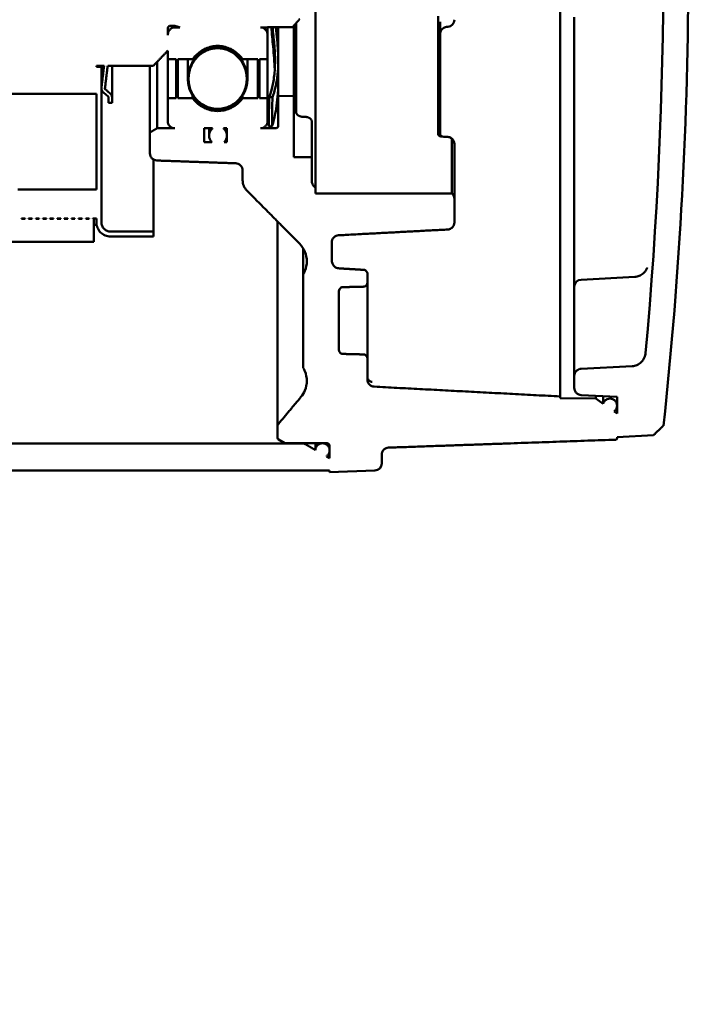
# Model space of a CAD drawing. Header units: inches. Extents: x 0 to 234, y 0 to 165.
# Tile 76 of 85: x 167.43 to 171.12, y 66.74 to 72.18. Entities that reach past the tile are written whole.
import ezdxf

# ---------------------------------------------------------------- set-up
doc = ezdxf.new("R2010")
doc.units = ezdxf.units.IN
doc.header["$LTSCALE"] = 10
doc.header["$MEASUREMENT"] = 0
doc.layers.add('Dimension (ANSI)', color=7, linetype='Continuous', lineweight=25)
doc.layers.add('Visible (ANSI)', color=7, linetype='Continuous', lineweight=50)
doc.styles.add('Note Text (ANSI)', font='arial.ttf')
doc.dimstyles.new('Default (ANSI)', dxfattribs={"dimscale": 10, "dimtxt": 0.12, "dimasz": 0.098425, "dimexe": 0.125, "dimexo": 0.0625, "dimgap": 0.031496, "dimtad": 0, "dimtih": 1, "dimtoh": 1, "dimrnd": 1e-08, "dimzin": 4, "dimdsep": 46, "dimtxsty": 'Note Text (ANSI)', "dimcen": 0.09, "dimdle": 0.393701, "dimclrd": 256, "dimclre": 256, "dimclrt": 256, "dimadec": 0, "dimazin": 1, "dimtfac": 1, "dimtofl": 0, "dimtmove": 0, "dimatfit": 3, "dimfxl": 1, "dimtolj": 1, "dimtzin": 4, "dimlwd": -1, "dimlwe": -1, "dimarcsym": 0})

# ---------------------------------------------------------------- blocks, each defined once
blk = doc.blocks.new('*D15')
at = {"layer": 'Defpoints', "color": 0, "transparency": 16777216}
for p in [(166.7157, 69.6912), (166.926, 69.6912), (161.8831, 57.1203)]:
    blk.add_point(p, dxfattribs=at)
at = {"layer": 'Dimension (ANSI)', "transparency": 16777216}
for p, q in [((166.926, 68.707), (166.926, 64.3334)), ((166.926, 58.1046), (166.926, 62.4781))]:
    blk.add_line(p, q, dxfattribs=at)
for points in [[(166.762, 68.707), (167.0901, 68.707), (166.926, 69.6912)], [(166.762, 58.1046), (167.0901, 58.1046), (166.926, 57.1203)]]:
    blk.add_solid(points, dxfattribs=at)
at = {"layer": 'Dimension (ANSI)', "transparency": 16777216, "insert": (165.1277, 64.0185), "char_height": 1.2, "attachment_point": 1, "style": 'Note Text (ANSI)'}
blk.add_mtext('\\A1;\\fArial|b0|i0;12.6"', dxfattribs=at)

msp = doc.modelspace()

# ---------------------------------------------------------------- linework, layer by layer
at = {"layer": 'Visible (ANSI)'}
for p, q in [((170.4126, 70.0992), (170.4126, 74.8738)), ((169.0622, 71.5521), (169.0622, 72.2332)), ((168.9559, 71.6692), (168.9559, 72.1591)), ((169.7396, 71.5517), (169.7396, 72.1972)), ((169.7512, 72.1661), (169.7512, 71.5489)), ((170.4913, 72.1915), (170.4913, 70.7042)), ((168.2472, 72.0922), (168.2472, 72.1271)), ((168.263, 72.1448), (168.2848, 72.1448)), ((168.3142, 72.1359), (168.2866, 72.1359)), ((168.7591, 72.1359), (168.7984, 72.1359)), ((168.7984, 72.1359), (168.7984, 72.1368)), ((168.7984, 72.1368), (168.9362, 72.1368)), ((168.7984, 72.1359), (168.7984, 72.0922)), ((168.8575, 71.7588), (168.8575, 72.1368)), ((168.9441, 71.7557), (168.9441, 72.1456)), ((169.7937, 72.139), (169.7859, 72.1383)), ((168.7984, 71.96), (168.7984, 72.0922)), ((168.2472, 72.007), (168.2472, 71.96)), ((168.1882, 71.9444), (168.1882, 71.5788)), ((168.2472, 71.96), (168.2933, 71.96)), ((168.2472, 71.745), (168.2472, 71.96)), ((168.2933, 71.96), (168.2933, 71.745)), ((168.3031, 71.745), (168.3031, 71.96)), ((168.3031, 71.96), (168.385, 71.96)), ((168.3585, 71.96), (168.3585, 71.8518)), ((168.6606, 71.96), (168.7441, 71.96)), ((168.6872, 71.8518), (168.6872, 71.96)), ((168.7441, 71.96), (168.7441, 71.745)), ((168.7539, 71.745), (168.7539, 71.96)), ((168.7539, 71.96), (168.7984, 71.96)), ((168.7984, 71.96), (168.7984, 71.745)), ((167.8535, 71.9176), (167.8535, 71.9238)), ((167.8535, 71.9238), (167.8961, 71.9238)), ((167.8811, 71.9176), (167.8535, 71.9176)), ((167.8811, 71.9238), (167.8811, 71.9176)), ((167.8811, 71.7983), (167.8811, 71.9176)), ((167.8838, 71.8996), (167.8873, 71.9238)), ((167.8838, 71.9238), (167.8838, 71.8996)), ((167.9159, 71.9238), (168.1685, 71.9238)), ((167.9402, 71.7501), (167.9402, 71.9238)), ((168.1488, 71.5556), (168.1488, 71.9238)), ((167.8811, 71.0607), (167.8811, 71.7983)), ((165.4913, 71.7684), (167.8535, 71.7684)), ((167.8535, 71.7684), (167.8535, 71.2405)), ((167.9205, 71.7501), (167.9205, 71.7197)), ((167.9402, 71.7197), (167.9402, 71.7501)), ((168.2933, 71.745), (168.2472, 71.745)), ((168.2472, 71.745), (168.2472, 71.619)), ((168.385, 71.745), (168.3031, 71.745)), ((168.385, 71.7592), (168.385, 71.745)), ((168.6606, 71.745), (168.6606, 71.7592)), ((168.7441, 71.745), (168.6606, 71.745)), ((168.7984, 71.745), (168.7539, 71.745)), ((168.7984, 71.619), (168.7984, 71.745)), ((168.8253, 71.7501), (168.8075, 71.7501)), ((168.9441, 71.7557), (168.8575, 71.7588)), ((168.8575, 71.7588), (168.8575, 71.5948)), ((168.9441, 71.4187), (168.9441, 71.7557)), ((167.9205, 71.7197), (167.9402, 71.7197)), ((169.0042, 71.6421), (168.9942, 71.6423)), ((169.0425, 71.4187), (169.0425, 71.6165)), ((168.2866, 71.5788), (168.1882, 71.5788)), ((168.448, 71.5027), (168.448, 71.5788)), ((168.448, 71.5788), (168.4953, 71.5788)), ((168.4756, 71.5788), (168.4756, 71.5387)), ((168.5543, 71.5788), (168.574, 71.5788)), ((168.574, 71.5788), (168.574, 71.5387)), ((168.8417, 71.5788), (168.7591, 71.5788)), ((168.8049, 71.5888), (168.8226, 71.5888)), ((168.1488, 71.5556), (168.1488, 71.4411)), ((168.574, 71.5387), (168.574, 71.5027)), ((169.0622, 71.5198), (169.0622, 71.5521)), ((169.0622, 71.2532), (169.0622, 71.5198)), ((169.8161, 71.2196), (169.8161, 71.5148)), ((168.4906, 71.5027), (168.448, 71.5027)), ((168.574, 71.5027), (168.559, 71.5027)), ((169.8299, 71.4921), (169.8299, 71.1893)), ((168.1685, 71.4065), (168.1685, 71.0091)), ((169.0425, 71.4187), (168.9441, 71.4187)), ((169.0425, 71.2877), (169.0425, 71.4187)), ((168.6606, 71.3459), (168.6606, 71.2923)), ((167.4402, 71.2405), (167.4205, 71.2405)), ((167.4598, 71.2405), (167.4402, 71.2405)), ((167.4795, 71.2405), (167.4598, 71.2405)), ((167.4992, 71.2405), (167.4795, 71.2405)), ((167.5189, 71.2405), (167.4992, 71.2405)), ((167.5386, 71.2405), (167.5189, 71.2405)), ((167.5583, 71.2405), (167.5386, 71.2405)), ((167.578, 71.2405), (167.5583, 71.2405)), ((167.5976, 71.2405), (167.578, 71.2405)), ((167.6173, 71.2405), (167.5976, 71.2405)), ((167.637, 71.2405), (167.6173, 71.2405)), ((167.6567, 71.2405), (167.637, 71.2405)), ((167.6764, 71.2405), (167.6567, 71.2405)), ((167.6961, 71.2405), (167.6764, 71.2405)), ((167.7157, 71.2405), (167.6961, 71.2405)), ((167.7354, 71.2405), (167.7157, 71.2405)), ((167.7551, 71.2405), (167.7354, 71.2405)), ((167.7748, 71.2405), (167.7551, 71.2405)), ((167.7945, 71.2405), (167.7748, 71.2405)), ((167.8142, 71.2405), (167.7945, 71.2405)), ((167.8339, 71.2405), (167.8142, 71.2405)), ((167.8535, 71.2405), (167.8339, 71.2405)), ((169.0622, 71.2196), (169.0622, 71.2532)), ((169.8161, 71.2196), (169.0622, 71.2196)), ((169.8299, 71.0599), (169.8299, 71.1893)), ((167.4402, 71.0794), (167.4402, 71.0802)), ((167.4402, 71.0802), (167.4598, 71.0802)), ((167.4598, 71.0794), (167.4402, 71.0794)), ((167.4598, 71.0802), (167.4598, 71.0794)), ((167.4795, 71.0794), (167.4795, 71.0802)), ((167.4795, 71.0802), (167.4992, 71.0802)), ((167.4992, 71.0794), (167.4795, 71.0794)), ((167.4992, 71.0802), (167.4992, 71.0794)), ((167.5189, 71.0794), (167.5189, 71.0802)), ((167.5189, 71.0802), (167.5386, 71.0802)), ((167.5386, 71.0794), (167.5189, 71.0794)), ((167.5386, 71.0802), (167.5386, 71.0794)), ((167.5583, 71.0794), (167.5583, 71.0802)), ((167.5583, 71.0802), (167.578, 71.0802)), ((167.578, 71.0794), (167.5583, 71.0794)), ((167.578, 71.0802), (167.578, 71.0794)), ((167.5976, 71.0794), (167.5976, 71.0802)), ((167.5976, 71.0802), (167.6173, 71.0802)), ((167.6173, 71.0794), (167.5976, 71.0794)), ((167.6173, 71.0802), (167.6173, 71.0794)), ((167.637, 71.0794), (167.637, 71.0802)), ((167.637, 71.0802), (167.6567, 71.0802)), ((167.6567, 71.0794), (167.637, 71.0794)), ((167.6567, 71.0802), (167.6567, 71.0794)), ((167.6764, 71.0794), (167.6764, 71.0802)), ((167.6764, 71.0802), (167.6961, 71.0802)), ((167.6961, 71.0794), (167.6764, 71.0794)), ((167.6961, 71.0802), (167.6961, 71.0794)), ((167.7157, 71.0794), (167.7157, 71.0802)), ((167.7157, 71.0802), (167.7354, 71.0802)), ((167.7354, 71.0794), (167.7157, 71.0794)), ((167.7354, 71.0802), (167.7354, 71.0794)), ((167.7551, 71.0794), (167.7551, 71.0802)), ((167.7551, 71.0802), (167.7748, 71.0802)), ((167.7748, 71.0794), (167.7551, 71.0794)), ((167.7748, 71.0802), (167.7748, 71.0794)), ((167.7945, 71.0794), (167.7945, 71.0802)), ((167.7945, 71.0802), (167.8142, 71.0802)), ((167.8142, 71.0794), (167.7945, 71.0794)), ((167.8142, 71.0802), (167.8142, 71.0794)), ((167.8339, 71.0802), (167.8535, 71.0802)), ((167.8339, 71.0794), (167.8339, 71.0802)), ((167.8398, 71.0794), (167.8339, 71.0794)), ((167.8398, 71.0802), (167.8398, 71.0794)), ((167.8398, 70.9515), (167.8398, 71.0794)), ((167.8535, 71.0802), (167.8535, 71.0607)), ((167.8535, 71.0457), (167.8398, 71.0457)), ((167.8535, 71.0478), (167.8535, 71.0607)), ((167.8535, 71.0478), (167.8535, 71.0466)), ((167.8535, 71.0457), (167.8535, 71.0466)), ((168.8535, 69.9379), (168.8535, 71.0647)), ((168.1685, 71.0091), (167.9323, 71.0091)), ((167.9323, 70.9814), (168.1685, 70.9814)), ((168.1685, 70.9814), (168.1685, 71.0091)), ((166.6724, 70.9515), (167.8398, 70.9515)), ((168.9953, 70.7733), (168.9953, 70.9161)), ((169.1528, 70.8516), (169.1528, 70.9489)), ((168.9953, 70.7733), (168.9953, 70.2562)), ((169.3496, 70.7315), (169.3496, 70.7738)), ((170.5286, 70.7435), (170.8248, 70.759)), ((169.3496, 70.7315), (169.3496, 70.3045)), ((170.4913, 70.5458), (170.4913, 70.7042)), ((169.1921, 70.3624), (169.1921, 70.6735)), ((170.4913, 70.5458), (170.4913, 70.3798)), ((170.4913, 70.3798), (170.4913, 70.2121)), ((169.3496, 70.1925), (169.3496, 70.3045)), ((170.8106, 70.2663), (170.5286, 70.2515)), ((170.4913, 70.2121), (170.4913, 70.1464)), ((169.3759, 70.1796), (169.3759, 70.1796)), ((170.4126, 70.0894), (170.4126, 70.0992)), ((170.5286, 70.107), (170.7276, 70.0965)), ((170.6094, 70.0876), (170.6094, 70.1027)), ((170.6503, 70.059), (170.6503, 70.1006)), ((170.7276, 70.0965), (170.7276, 70.0482)), ((170.6094, 70.0876), (170.4126, 70.0894)), ((170.6503, 70.059), (170.6094, 70.0876)), ((170.7276, 70.0482), (170.7276, 70.0047)), ((170.7276, 70.0047), (170.7112, 70.0162)), ((168.8535, 69.9379), (168.8535, 69.8698)), ((170.7276, 69.8745), (170.9279, 69.885)), ((168.9992, 69.84), (164.4323, 69.84)), ((168.8584, 69.8612), (168.8929, 69.8412)), ((168.8929, 69.8412), (169.1252, 69.8412)), ((168.9992, 69.8412), (168.9992, 69.84)), ((169.0623, 69.8035), (169.0623, 69.8412)), ((169.1409, 69.8254), (169.1409, 69.8015)), ((170.7276, 69.8684), (170.7276, 69.8745)), ((169.1409, 69.758), (169.123, 69.7684)), ((169.1409, 69.8015), (169.1409, 69.758)), ((169.4283, 69.7292), (169.4283, 69.7772)), ((164.2905, 69.6912), (169.1409, 69.6912)), ((169.1409, 69.6912), (169.1409, 69.6812)), ((169.1409, 69.6812), (169.3903, 69.6899))]:
    msp.add_line(p, q, dxfattribs=at)
for centre, radius, start, end in [((147.3614, 72.4865), 23.7592, 353.8419, 6.1581), ((147.3614, 72.4865), 23.6214, 354.7815, 5.2185), ((169.7905, 72.1782), 0.0394, 274.6424, 0), ((169.7905, 71.4921), 0.0394, 0, 87.1356), ((170.5307, 70.7042), 0.0394, 93, 180), ((169.389, 69.7292), 0.0394, 272, 0)]:
    msp.add_arc(centre, radius, start, end, dxfattribs=at)
for centre, major_axis, ratio, start_param, end_param in [((169.7905, 72.1007), (-0.0394, 0), 0.981072, 6.282969, 6.283064), ((168.4929, 61.1151), (17.2259, -0.1251), 0.606737, 1.499687, 1.501307), ((169.7905, 71.4921), (0.002, 0.0393), 0.018127, 0, 0.012192)]:
    msp.add_ellipse(centre, major_axis=major_axis, ratio=ratio, start_param=start_param, end_param=end_param, dxfattribs=at)
for points, weights in [([(168.9362, 72.1368), (168.9573, 72.1604), (168.9756, 72.1817)], [1, 1.00181408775, 1]), ([(168.2848, 72.1448), (168.2993, 72.1404), (168.3142, 72.1359)], [1, 1.00006468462, 1]), ([(168.1685, 71.9238), (168.211, 71.9684), (168.2472, 72.007)], [1, 1.00286650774, 1]), ([(167.8961, 71.9238), (167.8894, 71.8682), (167.8813, 71.8015)], [1, 1.00445955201, 1]), ([(167.9008, 71.799), (167.9091, 71.8671), (167.9159, 71.9238)], [1, 1.00463083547, 1]), ([(167.8899, 71.7789), (167.9041, 71.7666), (167.9187, 71.754)], [1, 1.00014104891, 1]), ([(167.9314, 71.7695), (167.9167, 71.7822), (167.9025, 71.7945)], [1, 1.00014734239, 1]), ([(168.1882, 71.5788), (168.1687, 71.5674), (168.1488, 71.5556)], [1, 1.0000764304, 1]), ([(168.1868, 71.4012), (168.4032, 71.3935), (168.6226, 71.3857)], [1, 1.00002424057, 1]), ([(168.6837, 71.236), (168.8139, 71.1045), (168.9746, 70.9427)], [1, 1.00546398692, 1]), ([(169.1901, 70.9885), (169.4946, 71.0046), (169.7926, 71.0203)], [1, 1.00005676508, 1]), ([(169.3309, 70.7975), (169.2616, 70.8018), (169.1901, 70.8062)], [1, 1.00008459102, 1]), ([(169.2115, 70.7022), (169.2704, 70.7036), (169.3303, 70.705)], [1, 1.00001560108, 1]), ([(169.3303, 70.3309), (169.2704, 70.3324), (169.2115, 70.3338)], [1, 1.00001560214, 1]), ([(170.4126, 70.0992), (169.8939, 70.1264), (169.3869, 70.1531)], [1, 1.00008619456, 1.00004269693]), ([(168.9827, 70.0961), (168.9252, 70.0274), (168.8643, 69.9546)], [1, 1.00041154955, 1]), ([(170.9279, 69.885), (170.956, 69.9117), (170.9835, 69.9378)], [1, 1.00005224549, 1]), ([(169.0623, 69.8035), (169.0305, 69.8219), (168.9992, 69.84)], [1, 1.00002331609, 1]), ([(169.4663, 69.8166), (170.0983, 69.8388), (170.72, 69.8605)], [1, 1.00003412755, 1])]:
    msp.add_rational_spline(points, weights, degree=2, dxfattribs=at)
for points, knots in [([(168.2472, 72.1271), (168.2472, 72.1293), (168.2477, 72.132), (168.2493, 72.1361), (168.2507, 72.1383), (168.2535, 72.1413), (168.2554, 72.1427), (168.2589, 72.1443), (168.2611, 72.1448), (168.263, 72.1448)], [0.06262422, 0.06262422, 0.06262422, 0.06262422, 0.07980008, 0.07980008, 0.09610063, 0.09610063, 0.11128058, 0.11128058, 0.1255346, 0.1255346, 0.1255346, 0.1255346]), ([(168.2866, 72.1359), (168.2819, 72.1359), (168.2764, 72.1347), (168.2676, 72.1308), (168.2627, 72.1273), (168.2557, 72.1197), (168.2524, 72.1143), (168.2485, 72.1042), (168.2472, 72.0977), (168.2472, 72.0922)], [0.3110675, 0.3110675, 0.3110675, 0.3110675, 0.346811, 0.346811, 0.3847622, 0.3847622, 0.4251962, 0.4251962, 0.4672787, 0.4672787, 0.4672787, 0.4672787]), ([(168.7984, 72.0922), (168.7984, 72.0976), (168.7973, 72.1039), (168.7935, 72.1138), (168.7903, 72.1191), (168.7835, 72.1268), (168.7786, 72.1305), (168.7695, 72.1346), (168.7639, 72.1359), (168.7591, 72.1359)], [0.1548532, 0.1548532, 0.1548532, 0.1548532, 0.1958402, 0.1958402, 0.2353073, 0.2353073, 0.274366, 0.274366, 0.3110675, 0.3110675, 0.3110675, 0.3110675]), ([(168.8075, 71.7501), (168.8118, 71.7615), (168.817, 71.7774), (168.8269, 71.8174), (168.8316, 71.8414), (168.8378, 71.8929), (168.8397, 71.9193), (168.8399, 71.9788), (168.8379, 72.0121), (168.8325, 72.076), (168.8293, 72.1058), (168.8258, 72.1368)], [-2.570011, -2.570011, -2.570011, -2.570011, -2.20193, -2.20193, -1.836703, -1.836703, -1.525996, -1.525996, -1.194272, -1.194272, -0.926858, -0.926858, -0.926858, -0.926858]), ([(168.8381, 71.9027), (168.8362, 71.9429), (168.8328, 71.9859), (168.8258, 72.0652), (168.8224, 72.1005), (168.819, 72.1368)], [-1.6122413, -1.6122413, -1.6122413, -1.6122413, -1.2139213, -1.2139213, -0.9137622, -0.9137622, -0.9137622, -0.9137622]), ([(168.8575, 71.9506), (168.8575, 71.9857), (168.8549, 72.0242), (168.8488, 72.0884), (168.8463, 72.1123), (168.8435, 72.1368)], [0.000001, 0.000001, 0.000001, 0.000001, 0.3786559, 0.3786559, 0.5903356, 0.5903356, 0.5903356, 0.5903356]), ([(169.7859, 72.1383), (169.7825, 72.1381), (169.779, 72.1373), (169.7722, 72.1347), (169.7688, 72.1328), (169.7626, 72.128), (169.7598, 72.1249), (169.7552, 72.118), (169.7535, 72.1142), (169.7516, 72.1071), (169.7512, 72.1038), (169.7512, 72.1007)], [0, 0, 0, 0, 0.0279826, 0.0279826, 0.0575376, 0.0575376, 0.0895415, 0.0895415, 0.1218017, 0.1218017, 0.1475358, 0.1475358, 0.1475358, 0.1475358]), ([(168.5228, 71.6824), (168.5329, 71.6824), (168.5439, 71.6834), (168.5653, 71.6877), (168.5758, 71.691), (168.5945, 71.6989), (168.6044, 71.7041), (168.6227, 71.7166), (168.6312, 71.7238), (168.6456, 71.7385), (168.6528, 71.7472), (168.6653, 71.7662), (168.6705, 71.7763), (168.6784, 71.7957), (168.6818, 71.8069), (168.6862, 71.8296), (168.6872, 71.8412), (168.6872, 71.8626), (168.6862, 71.8743), (168.6817, 71.8972), (168.6783, 71.9085), (168.6703, 71.9283), (168.6651, 71.9387), (168.6525, 71.9582), (168.6452, 71.9672), (168.6307, 71.9823), (168.6222, 71.9897), (168.6038, 72.0026), (168.5938, 72.0081), (168.5752, 72.0161), (168.5649, 72.0195), (168.5436, 72.0239), (168.5328, 72.0249), (168.5129, 72.0249), (168.502, 72.0239), (168.4808, 72.0195), (168.4704, 72.0161), (168.4518, 72.0081), (168.4419, 72.0026), (168.4235, 71.9897), (168.4149, 71.9823), (168.4004, 71.9672), (168.3931, 71.9582), (168.3806, 71.9387), (168.3753, 71.9283), (168.3674, 71.9085), (168.3639, 71.8972), (168.3595, 71.8743), (168.3585, 71.8626), (168.3585, 71.8412), (168.3595, 71.8296), (168.3639, 71.8069), (168.3673, 71.7957), (168.3752, 71.7763), (168.3804, 71.7662), (168.3928, 71.7472), (168.4, 71.7385), (168.4144, 71.7238), (168.423, 71.7166), (168.4413, 71.7041), (168.4512, 71.6989), (168.4698, 71.691), (168.4803, 71.6877), (168.5018, 71.6834), (168.5128, 71.6824), (168.5228, 71.6824)], [0, 0, 0, 0, 0.076594, 0.076594, 0.153188, 0.153188, 0.230741, 0.230741, 0.308294, 0.308294, 0.387322, 0.387322, 0.46635, 0.46635, 0.547285, 0.547285, 0.628219, 0.628219, 0.709928, 0.709928, 0.791637, 0.791637, 0.872567, 0.872567, 0.953497, 0.953497, 1.032066, 1.032066, 1.110636, 1.110636, 1.186467, 1.186467, 1.262298, 1.262298, 1.33813, 1.33813, 1.413961, 1.413961, 1.492531, 1.492531, 1.5711, 1.5711, 1.65203, 1.65203, 1.73296, 1.73296, 1.814669, 1.814669, 1.896378, 1.896378, 1.977312, 1.977312, 2.058246, 2.058246, 2.137275, 2.137275, 2.216303, 2.216303, 2.293856, 2.293856, 2.371408, 2.371408, 2.448003, 2.448003, 2.524597, 2.524597, 2.524597, 2.524597]), ([(168.5228, 71.6864), (168.5129, 71.6864), (168.5022, 71.6874), (168.481, 71.6917), (168.4707, 71.695), (168.4524, 71.7028), (168.4427, 71.708), (168.4247, 71.7203), (168.4164, 71.7275), (168.4024, 71.7418), (168.3954, 71.7504), (168.3835, 71.7688), (168.3785, 71.7786), (168.3709, 71.7975), (168.3676, 71.8083), (168.3634, 71.8303), (168.3624, 71.8415), (168.3624, 71.8622), (168.3634, 71.8734), (168.3676, 71.8956), (168.3709, 71.9064), (168.3784, 71.9256), (168.3835, 71.9356), (168.3954, 71.9544), (168.4024, 71.9633), (168.4164, 71.9781), (168.4248, 71.9855), (168.4429, 71.9984), (168.4527, 72.0038), (168.471, 72.0119), (168.4813, 72.0153), (168.5023, 72.0197), (168.513, 72.0207), (168.5325, 72.0207), (168.5431, 72.0197), (168.5639, 72.0154), (168.574, 72.0121), (168.5922, 72.0042), (168.6018, 71.9989), (168.6198, 71.9864), (168.6281, 71.9791), (168.6423, 71.9644), (168.6494, 71.9556), (168.6617, 71.9366), (168.6668, 71.9264), (168.6746, 71.9071), (168.6779, 71.8961), (168.6823, 71.8737), (168.6833, 71.8623), (168.6833, 71.8415), (168.6823, 71.8301), (168.678, 71.8079), (168.6746, 71.7971), (168.6669, 71.7781), (168.6618, 71.7682), (168.6497, 71.7497), (168.6427, 71.7412), (168.6286, 71.7269), (168.6203, 71.7198), (168.6024, 71.7076), (168.5928, 71.7025), (168.5746, 71.6949), (168.5643, 71.6916), (168.5434, 71.6874), (168.5326, 71.6864), (168.5228, 71.6864)], [0, 0, 0, 0, 0.075337, 0.075337, 0.150674, 0.150674, 0.226977, 0.226977, 0.303279, 0.303279, 0.37985, 0.37985, 0.45642, 0.45642, 0.534817, 0.534817, 0.613215, 0.613215, 0.691923, 0.691923, 0.770632, 0.770632, 0.848601, 0.848601, 0.92657, 0.92657, 1.004281, 1.004281, 1.081991, 1.081991, 1.156994, 1.156994, 1.231997, 1.231997, 1.30603, 1.30603, 1.380063, 1.380063, 1.456725, 1.456725, 1.533387, 1.533387, 1.61234, 1.61234, 1.691294, 1.691294, 1.771035, 1.771035, 1.850777, 1.850777, 1.92978, 1.92978, 2.008784, 2.008784, 2.085932, 2.085932, 2.16308, 2.16308, 2.23878, 2.23878, 2.31448, 2.31448, 2.389236, 2.389236, 2.463991, 2.463991, 2.463991, 2.463991]), ([(168.385, 71.96), (168.3904, 71.9676), (168.3964, 71.9747), (168.4098, 71.9887), (168.4187, 71.9965), (168.4381, 72.01), (168.4484, 72.0157), (168.4679, 72.0241), (168.4788, 72.0277), (168.501, 72.0323), (168.5124, 72.0334), (168.5333, 72.0334), (168.5446, 72.0323), (168.5669, 72.0277), (168.5777, 72.0241), (168.5972, 72.0157), (168.6076, 72.01), (168.6269, 71.9965), (168.6359, 71.9887), (168.6493, 71.9747), (168.6552, 71.9676), (168.6606, 71.96)], [0.933879, 0.933879, 0.933879, 0.933879, 0.9992954, 0.9992954, 1.0816859, 1.0816859, 1.1640764, 1.1640764, 1.2435011, 1.2435011, 1.3229259, 1.3229259, 1.4023506, 1.4023506, 1.4817753, 1.4817753, 1.5641658, 1.5641658, 1.6465563, 1.6465563, 1.7119727, 1.7119727, 1.7119727, 1.7119727]), ([(168.8253, 71.7501), (168.8306, 71.7644), (168.8374, 71.7858), (168.8473, 71.8315), (168.8508, 71.852), (168.8559, 71.8978), (168.8575, 71.9231), (168.8575, 71.9506)], [1.978055, 1.978055, 1.978055, 1.978055, 2.442667, 2.442667, 2.739564, 2.739564, 3.03561, 3.03561, 3.03561, 3.03561]), ([(168.8575, 71.8434), (168.8575, 71.8431), (168.8575, 71.8429), (168.8575, 71.8426), (168.8575, 71.8246), (168.8571, 71.8073), (168.8563, 71.7907)], [-0.0027426, -0.0027426, -0.0027426, -0.0027426, 0, 0, 0, 0.1792664, 0.1792664, 0.1792664, 0.1792664]), ([(167.8813, 71.8015), (167.8812, 71.8004), (167.8811, 71.7994), (167.8811, 71.7952), (167.8818, 71.7914), (167.8842, 71.7856), (167.8862, 71.7825), (167.8889, 71.7798), (167.8894, 71.7793), (167.8899, 71.7789)], [0.27463286, 0.27463286, 0.27463286, 0.27463286, 0.28237932, 0.28237932, 0.30652776, 0.30652776, 0.33026021, 0.33026021, 0.33523479, 0.33523479, 0.33523479, 0.33523479]), ([(167.9025, 71.7945), (167.9024, 71.7945), (167.9023, 71.7946), (167.9018, 71.7952), (167.9014, 71.7958), (167.9009, 71.797), (167.9008, 71.7977), (167.9008, 71.7985), (167.9008, 71.7988), (167.9008, 71.799)], [0.00824333, 0.00824333, 0.00824333, 0.00824333, 0.00923674, 0.00923674, 0.013988, 0.013988, 0.01881983, 0.01881983, 0.02036893, 0.02036893, 0.02036893, 0.02036893]), ([(168.8226, 71.5888), (168.8276, 71.6037), (168.8345, 71.6279), (168.8444, 71.6779), (168.8476, 71.6974), (168.8529, 71.7409), (168.8551, 71.7647), (168.8563, 71.7907)], [2.105614, 2.105614, 2.105614, 2.105614, 2.68513, 2.68513, 2.988741, 2.988741, 3.291836, 3.291836, 3.291836, 3.291836]), ([(167.9187, 71.754), (167.9188, 71.7539), (167.9189, 71.7538), (167.9195, 71.7532), (167.9199, 71.7526), (167.9203, 71.7514), (167.9205, 71.7507), (167.9205, 71.7501)], [0.04580546, 0.04580546, 0.04580546, 0.04580546, 0.04687388, 0.04687388, 0.05157817, 0.05157817, 0.05635034, 0.05635034, 0.05635034, 0.05635034]), ([(167.9402, 71.7501), (167.9402, 71.7532), (167.9394, 71.757), (167.9371, 71.7628), (167.935, 71.7659), (167.9324, 71.7686), (167.9319, 71.769), (167.9314, 71.7695)], [0.0938764, 0.0938764, 0.0938764, 0.0938764, 0.11792125, 0.11792125, 0.14163238, 0.14163238, 0.14662741, 0.14662741, 0.14662741, 0.14662741]), ([(168.6606, 71.745), (168.6554, 71.7378), (168.6497, 71.7312), (168.6364, 71.7177), (168.6275, 71.7102), (168.6083, 71.6971), (168.5979, 71.6916), (168.5784, 71.6834), (168.5674, 71.6799), (168.5449, 71.6754), (168.5334, 71.6743), (168.5228, 71.6743), (168.5123, 71.6743), (168.5008, 71.6754), (168.4783, 71.6799), (168.4673, 71.6834), (168.4477, 71.6916), (168.4374, 71.6971), (168.4182, 71.7102), (168.4092, 71.7177), (168.396, 71.7312), (168.3903, 71.7378), (168.385, 71.745)], [-0.3855483, -0.3855483, -0.3855483, -0.3855483, -0.3230597, -0.3230597, -0.2418023, -0.2418023, -0.160545, -0.160545, -0.0802725, -0.0802725, 0, 0, 0, 0.0802725, 0.0802725, 0.160545, 0.160545, 0.2418023, 0.2418023, 0.3230597, 0.3230597, 0.3855483, 0.3855483, 0.3855483, 0.3855483]), ([(168.8075, 71.7501), (168.807, 71.7232), (168.8065, 71.6961), (168.8056, 71.6425), (168.8053, 71.6156), (168.8049, 71.5888)], [-0.4084013, -0.4084013, -0.4084013, -0.4084013, -0.2038844, -0.2038844, -0.0000474, -0.0000474, -0.0000474, -0.0000474]), ([(168.8226, 71.5888), (168.823, 71.6156), (168.8233, 71.6426), (168.8242, 71.6962), (168.8247, 71.7232), (168.8253, 71.7501)], [-0.408966, -0.408966, -0.408966, -0.408966, -0.2046899, -0.2046899, -0.0001639, -0.0001639, -0.0001639, -0.0001639]), ([(168.9559, 71.6692), (168.9559, 71.6681), (168.956, 71.6671), (168.9562, 71.6661), (168.9563, 71.6651), (168.9566, 71.664), (168.9569, 71.663), (168.9573, 71.662), (168.9577, 71.661), (168.9582, 71.6601), (168.9587, 71.6591), (168.9592, 71.6582), (168.9599, 71.6573), (168.9605, 71.6564), (168.9613, 71.6555), (168.9621, 71.6546), (168.9629, 71.6538), (168.9637, 71.653), (168.9646, 71.6522), (168.9656, 71.6514), (168.9665, 71.6507), (168.9676, 71.65), (168.9686, 71.6493), (168.9697, 71.6487), (168.9708, 71.6481), (168.9719, 71.6474), (168.9731, 71.6469), (168.9743, 71.6464), (168.9755, 71.6459), (168.9768, 71.6454), (168.978, 71.645), (168.9793, 71.6446), (168.9806, 71.6442), (168.9819, 71.6439), (168.9832, 71.6435), (168.9846, 71.6433), (168.986, 71.643), (168.9873, 71.6428), (168.9887, 71.6426), (168.9901, 71.6425), (168.9915, 71.6424), (168.9929, 71.6423), (168.9942, 71.6423)], [0, 0, 0, 0, 0.071429, 0.071429, 0.071429, 0.142857, 0.142857, 0.142857, 0.214286, 0.214286, 0.214286, 0.285714, 0.285714, 0.285714, 0.357143, 0.357143, 0.357143, 0.428571, 0.428571, 0.428571, 0.5, 0.5, 0.5, 0.571429, 0.571429, 0.571429, 0.642857, 0.642857, 0.642857, 0.714286, 0.714286, 0.714286, 0.785714, 0.785714, 0.785714, 0.857143, 0.857143, 0.857143, 0.928571, 0.928571, 0.928571, 1, 1, 1, 1]), ([(168.2472, 71.619), (168.2472, 71.614), (168.2484, 71.6081), (168.2522, 71.5989), (168.2554, 71.5939), (168.2623, 71.587), (168.2672, 71.5837), (168.2761, 71.5799), (168.2818, 71.5788), (168.2866, 71.5788)], [-0.1496035, -0.1496035, -0.1496035, -0.1496035, -0.1115631, -0.1115631, -0.0739462, -0.0739462, -0.036792, -0.036792, 0, 0, 0, 0]), ([(168.7591, 71.5788), (168.7639, 71.5788), (168.7696, 71.5799), (168.7786, 71.5837), (168.7835, 71.587), (168.7903, 71.5941), (168.7936, 71.599), (168.7973, 71.6081), (168.7984, 71.614), (168.7984, 71.619)], [0, 0, 0, 0, 0.0369784, 0.0369784, 0.0743238, 0.0743238, 0.1117546, 0.1117546, 0.1496036, 0.1496036, 0.1496036, 0.1496036]), ([(169.0042, 71.6421), (169.0055, 71.6421), (169.0069, 71.642), (169.0096, 71.6418), (169.0109, 71.6416), (169.0136, 71.6412), (169.0149, 71.641), (169.0175, 71.6403), (169.0187, 71.64), (169.0212, 71.6392), (169.0224, 71.6388), (169.0248, 71.6378), (169.026, 71.6373), (169.0282, 71.6362), (169.0292, 71.6355), (169.0313, 71.6343), (169.0322, 71.6336), (169.034, 71.6322), (169.0349, 71.6314), (169.0357, 71.6306)], [0, 0, 0, 0, 0.111111, 0.111111, 0.222222, 0.222222, 0.333333, 0.333333, 0.444444, 0.444444, 0.555556, 0.555556, 0.666667, 0.666667, 0.777778, 0.777778, 0.888889, 0.888889, 1, 1, 1, 1]), ([(169.0357, 71.6306), (169.0363, 71.63), (169.0369, 71.6294), (169.0374, 71.6288), (169.038, 71.6282), (169.0385, 71.6276), (169.0389, 71.6269), (169.0394, 71.6263), (169.0398, 71.6256), (169.0402, 71.625), (169.0405, 71.6243), (169.0409, 71.6236), (169.0411, 71.623), (169.0414, 71.6223), (169.0417, 71.6216), (169.0419, 71.6209), (169.0421, 71.6202), (169.0422, 71.6195), (169.0424, 71.6187), (169.0425, 71.618), (169.0425, 71.6173), (169.0425, 71.6165)], [0, 0, 0, 0, 0.142857, 0.142857, 0.142857, 0.285714, 0.285714, 0.285714, 0.428571, 0.428571, 0.428571, 0.571429, 0.571429, 0.571429, 0.714286, 0.714286, 0.714286, 0.857143, 0.857143, 0.857143, 1, 1, 1, 1]), ([(168.4953, 71.5788), (168.4933, 71.5773), (168.4916, 71.5757), (168.4857, 71.5698), (168.4817, 71.5636), (168.477, 71.5522), (168.4756, 71.5449), (168.4756, 71.5325), (168.477, 71.5252), (168.4817, 71.5138), (168.4857, 71.5077), (168.4902, 71.5031), (168.4904, 71.5029), (168.4906, 71.5027)], [0.4494004, 0.4494004, 0.4494004, 0.4494004, 0.4664322, 0.4664322, 0.5132084, 0.5132084, 0.5603717, 0.5603717, 0.6075159, 0.6075159, 0.6542182, 0.6542182, 0.6565178, 0.6565178, 0.6565178, 0.6565178]), ([(168.559, 71.5027), (168.5591, 71.5028), (168.5593, 71.503), (168.5638, 71.5076), (168.5679, 71.5137), (168.5726, 71.5252), (168.574, 71.5325), (168.574, 71.5449), (168.5726, 71.5522), (168.5679, 71.5637), (168.5638, 71.5699), (168.5579, 71.5758), (168.5562, 71.5774), (168.5543, 71.5788)], [0.0905594, 0.0905594, 0.0905594, 0.0905594, 0.0924524, 0.0924524, 0.1393492, 0.1393492, 0.1866925, 0.1866925, 0.234077, 0.234077, 0.2810692, 0.2810692, 0.2976748, 0.2976748, 0.2976748, 0.2976748]), ([(168.8575, 71.5948), (168.8575, 71.5929), (168.857, 71.5905), (168.8555, 71.5868), (168.8542, 71.5849), (168.8515, 71.5821), (168.8495, 71.5808), (168.8459, 71.5793), (168.8437, 71.5788), (168.8417, 71.5788)], [-0.0598229, -0.0598229, -0.0598229, -0.0598229, -0.04462436, -0.04462436, -0.02958145, -0.02958145, -0.01471835, -0.01471835, 0, 0, 0, 0]), ([(169.0425, 71.5463), (169.0425, 71.5461), (169.0425, 71.546), (169.0426, 71.5458), (169.0426, 71.5457), (169.0426, 71.5457)], [0, 0, 0, 0, 0.01439508, 0.01439508, 0.02865338, 0.02865338, 0.02865338, 0.02865338]), ([(169.7396, 71.5517), (169.7396, 71.5507), (169.7397, 71.5497), (169.7402, 71.5462), (169.741, 71.5436), (169.7434, 71.5402), (169.7444, 71.5391), (169.7469, 71.5372), (169.7484, 71.5363), (169.7528, 71.5345), (169.7562, 71.5336), (169.762, 71.533), (169.7633, 71.5329), (169.7647, 71.5328)], [0.0000016, 0.0000016, 0.0000016, 0.0000016, 0.0112242, 0.0112242, 0.0396319, 0.0396319, 0.0537907, 0.0537907, 0.0688019, 0.0688019, 0.0931203, 0.0931203, 0.1003277, 0.1003277, 0.1003277, 0.1003277]), ([(169.7529, 71.5416), (169.7544, 71.5389), (169.7569, 71.5363), (169.7603, 71.5341), (169.7613, 71.5337), (169.7632, 71.5329), (169.7639, 71.5328), (169.7639, 71.5328)], [0, 0, 0, 0, 0.0476554, 0.0476554, 0.06844142, 0.06844142, 0.09976939, 0.09976939, 0.09976939, 0.09976939]), ([(169.7925, 71.5314), (169.7962, 71.5312), (169.8, 71.5305), (169.8053, 71.5285), (169.8071, 71.5276), (169.8103, 71.5255), (169.8116, 71.5243), (169.8138, 71.5219), (169.8147, 71.5205), (169.8159, 71.5176), (169.8161, 71.5162), (169.8161, 71.5148)], [0.20125924, 0.20125924, 0.20125924, 0.20125924, 0.22948956, 0.22948956, 0.24608065, 0.24608065, 0.26267175, 0.26267175, 0.2785664, 0.2785664, 0.29446105, 0.29446105, 0.29446105, 0.29446105]), ([(168.1488, 71.4411), (168.1488, 71.4361), (168.15, 71.4303), (168.1537, 71.4212), (168.157, 71.4162), (168.1639, 71.4093), (168.1687, 71.406), (168.1772, 71.4025), (168.1823, 71.4013), (168.1868, 71.4012)], [0.4475707, 0.4475707, 0.4475707, 0.4475707, 0.4852983, 0.4852983, 0.5227366, 0.5227366, 0.5598527, 0.5598527, 0.5932772, 0.5932772, 0.5932772, 0.5932772]), ([(168.6226, 71.3857), (168.6271, 71.3856), (168.6322, 71.3844), (168.6408, 71.3809), (168.6456, 71.3776), (168.6525, 71.3707), (168.6557, 71.3658), (168.6595, 71.3566), (168.6606, 71.3508), (168.6606, 71.3459)], [0.3014494, 0.3014494, 0.3014494, 0.3014494, 0.3348851, 0.3348851, 0.3720049, 0.3720049, 0.4094139, 0.4094139, 0.4470453, 0.4470453, 0.4470453, 0.4470453]), ([(168.6606, 71.2923), (168.6606, 71.2824), (168.6629, 71.2708), (168.6704, 71.2527), (168.6768, 71.243), (168.6837, 71.236)], [0.8936659, 0.8936659, 0.8936659, 0.8936659, 0.9687829, 0.9687829, 1.0430319, 1.0430319, 1.0430319, 1.0430319]), ([(169.0622, 71.2532), (169.0592, 71.2549), (169.0564, 71.2572), (169.0507, 71.2629), (169.0474, 71.2678), (169.0437, 71.2769), (169.0425, 71.2827), (169.0425, 71.2877)], [0.04956678, 0.04956678, 0.04956678, 0.04956678, 0.07399454, 0.07399454, 0.11133627, 0.11133627, 0.14889699, 0.14889699, 0.14889699, 0.14889699]), ([(169.8299, 71.1893), (169.8299, 71.1943), (169.8288, 71.2001), (169.825, 71.2091), (169.8218, 71.214), (169.8176, 71.2182), (169.8169, 71.2189), (169.8161, 71.2196)], [0.1487821, 0.1487821, 0.1487821, 0.1487821, 0.18627548, 0.18627548, 0.22359579, 0.22359579, 0.23100301, 0.23100301, 0.23100301, 0.23100301]), ([(167.8535, 71.0607), (167.8535, 71.0509), (167.8558, 71.0393), (167.8633, 71.0212), (167.8698, 71.0114), (167.8835, 70.9976), (167.8932, 70.9911), (167.9112, 70.9836), (167.9226, 70.9814), (167.9323, 70.9814)], [-0.2973055, -0.2973055, -0.2973055, -0.2973055, -0.2225038, -0.2225038, -0.1480189, -0.1480189, -0.0738762, -0.0738762, 0, 0, 0, 0]), ([(167.9323, 71.0091), (167.926, 71.0091), (167.9186, 71.0106), (167.9069, 71.0154), (167.9006, 71.0197), (167.8917, 71.0287), (167.8874, 71.035), (167.8826, 71.0468), (167.8811, 71.0543), (167.8811, 71.0607)], [0, 0, 0, 0, 0.0480167, 0.0480167, 0.096213, 0.096213, 0.1446356, 0.1446356, 0.1932601, 0.1932601, 0.1932601, 0.1932601]), ([(169.7926, 71.0203), (169.797, 71.0206), (169.8017, 71.0217), (169.8101, 71.0251), (169.8149, 71.0284), (169.8218, 71.0353), (169.825, 71.0402), (169.8288, 71.0493), (169.8299, 71.055), (169.8299, 71.0599)], [0.0051207, 0.0051207, 0.0051207, 0.0051207, 0.036935, 0.036935, 0.0740103, 0.0740103, 0.1112607, 0.1112607, 0.148665, 0.148665, 0.148665, 0.148665]), ([(169.1528, 70.9489), (169.1528, 70.9538), (169.1539, 70.9596), (169.1576, 70.9687), (169.1609, 70.9735), (169.1678, 70.9804), (169.1726, 70.9837), (169.181, 70.9872), (169.1857, 70.9883), (169.1901, 70.9885)], [0.1485869, 0.1485869, 0.1485869, 0.1485869, 0.1859447, 0.1859447, 0.2231785, 0.2231785, 0.2602541, 0.2602541, 0.2920749, 0.2920749, 0.2920749, 0.2920749]), ([(168.9746, 70.9427), (168.9866, 70.9306), (168.9979, 70.9136), (169.011, 70.882), (169.015, 70.8618), (169.015, 70.8275), (169.011, 70.8074), (169.002, 70.7856), (168.9989, 70.7793), (168.9953, 70.7733)], [1.2992935, 1.2992935, 1.2992935, 1.2992935, 1.4291325, 1.4291325, 1.5597639, 1.5597639, 1.6901533, 1.6901533, 1.7396574, 1.7396574, 1.7396574, 1.7396574]), ([(169.1901, 70.8062), (169.1859, 70.8064), (169.1815, 70.8076), (169.1733, 70.8114), (169.1685, 70.815), (169.1614, 70.8228), (169.158, 70.8284), (169.154, 70.839), (169.1528, 70.8458), (169.1528, 70.8516)], [0.3219062, 0.3219062, 0.3219062, 0.3219062, 0.3520336, 0.3520336, 0.3904051, 0.3904051, 0.432264, 0.432264, 0.4763207, 0.4763207, 0.4763207, 0.4763207]), ([(170.8248, 70.759), (170.8333, 70.7594), (170.8419, 70.7613), (170.8575, 70.7676), (170.8647, 70.772), (170.8738, 70.7796), (170.8765, 70.7822), (170.881, 70.7873), (170.8829, 70.7898), (170.8858, 70.794), (170.8869, 70.7959), (170.8894, 70.8003), (170.8905, 70.8027), (170.8919, 70.806), (170.8923, 70.8071), (170.8929, 70.8086), (170.8929, 70.809), (170.8929, 70.809)], [0, 0, 0, 0, 0.0659997, 0.0659997, 0.1305161, 0.1305161, 0.1609317, 0.1609317, 0.1876074, 0.1876074, 0.2087262, 0.2087262, 0.2429973, 0.2429973, 0.2738751, 0.2738751, 0.3082515, 0.3082515, 0.3082515, 0.3082515]), ([(169.3496, 70.7738), (169.3496, 70.7769), (169.349, 70.7806), (169.3469, 70.7862), (169.3452, 70.7891), (169.3416, 70.7931), (169.3393, 70.7949), (169.3352, 70.7967), (169.333, 70.7973), (169.3309, 70.7975)], [0.24808218, 0.24808218, 0.24808218, 0.24808218, 0.27195138, 0.27195138, 0.29336517, 0.29336517, 0.31246259, 0.31246259, 0.32735806, 0.32735806, 0.32735806, 0.32735806]), ([(169.1921, 70.6735), (169.1921, 70.6776), (169.1928, 70.6825), (169.1951, 70.6895), (169.1969, 70.6929), (169.2006, 70.6974), (169.2029, 70.6994), (169.207, 70.7015), (169.2094, 70.7021), (169.2115, 70.7022)], [0.28847376, 0.28847376, 0.28847376, 0.28847376, 0.31969497, 0.31969497, 0.34434495, 0.34434495, 0.36395802, 0.36395802, 0.37952483, 0.37952483, 0.37952483, 0.37952483]), ([(169.3303, 70.705), (169.3324, 70.7051), (169.3348, 70.7057), (169.339, 70.7078), (169.3414, 70.7099), (169.345, 70.7143), (169.3468, 70.7176), (169.3489, 70.7239), (169.3496, 70.728), (169.3496, 70.7315)], [0.17258916, 0.17258916, 0.17258916, 0.17258916, 0.18846055, 0.18846055, 0.20836537, 0.20836537, 0.23216418, 0.23216418, 0.25871906, 0.25871906, 0.25871906, 0.25871906]), ([(170.4913, 70.6419), (170.4913, 70.6419), (170.4913, 70.6419), (170.4913, 70.642), (170.4913, 70.6421), (170.4913, 70.6423), (170.4913, 70.6423), (170.4913, 70.6424), (170.4913, 70.6424), (170.4913, 70.6424), (170.4913, 70.6424), (170.4913, 70.6424), (170.4913, 70.6424), (170.4913, 70.6424), (170.4913, 70.6424), (170.4913, 70.6424), (170.4913, 70.6424), (170.4913, 70.6424), (170.4913, 70.6424), (170.4913, 70.6424), (170.4913, 70.6453), (170.4913, 70.6507)], [0, 0, 0, 0, 0.0000996, 0.0000996, 0.0008967, 0.0008967, 0.0012999, 0.0012999, 0.0013255, 0.0013255, 0.0013382, 0.0013382, 0.0013508, 0.0013508, 0.0013632, 0.0013632, 0.0015626, 0.0015626, 0.0020543, 0.0020543, 0.1312921, 0.1312921, 0.1312921, 0.1312921]), ([(169.2115, 70.3338), (169.2094, 70.3338), (169.207, 70.3345), (169.2029, 70.3365), (169.2006, 70.3385), (169.1969, 70.343), (169.1951, 70.3465), (169.1928, 70.3535), (169.1921, 70.3583), (169.1921, 70.3624)], [0.00086542, 0.00086542, 0.00086542, 0.00086542, 0.01643223, 0.01643223, 0.0360453, 0.0360453, 0.06069528, 0.06069528, 0.09191649, 0.09191649, 0.09191649, 0.09191649]), ([(169.3496, 70.3045), (169.3496, 70.308), (169.3489, 70.3121), (169.3468, 70.3183), (169.345, 70.3217), (169.3414, 70.3261), (169.339, 70.3281), (169.3348, 70.3302), (169.3324, 70.3309), (169.3303, 70.3309)], [0.08471454, 0.08471454, 0.08471454, 0.08471454, 0.11126941, 0.11126941, 0.13506823, 0.13506823, 0.15497305, 0.15497305, 0.17084443, 0.17084443, 0.17084443, 0.17084443]), ([(170.8849, 70.338), (170.8842, 70.3301), (170.882, 70.3218), (170.8755, 70.306), (170.869, 70.2962), (170.8552, 70.2824), (170.8455, 70.276), (170.8288, 70.269), (170.8193, 70.2668), (170.8106, 70.2663)], [0.9078507, 0.9078507, 0.9078507, 0.9078507, 0.9645331, 0.9645331, 1.0387802, 1.0387802, 1.1128728, 1.1128728, 1.176601, 1.176601, 1.176601, 1.176601]), ([(168.9953, 70.2562), (168.9989, 70.2501), (169.002, 70.2439), (169.011, 70.2221), (169.015, 70.202), (169.015, 70.1679), (169.011, 70.1478), (168.9994, 70.1199), (168.9917, 70.1069), (168.9827, 70.0961)], [1.3779261, 1.3779261, 1.3779261, 1.3779261, 1.4272966, 1.4272966, 1.5574095, 1.5574095, 1.6875, 1.6875, 1.7876315, 1.7876315, 1.7876315, 1.7876315]), ([(169.3496, 70.2076), (169.3496, 70.2049), (169.3499, 70.2023), (169.3511, 70.1976), (169.3519, 70.1955), (169.3543, 70.191), (169.356, 70.1888), (169.3606, 70.1843), (169.3638, 70.1825), (169.37, 70.1803), (169.3729, 70.1798), (169.3759, 70.1796)], [0, 0, 0, 0, 0.0250875, 0.0250875, 0.0529719, 0.0529719, 0.0930117, 0.0930117, 0.1566396, 0.1566396, 0.2053569, 0.2053569, 0.2053569, 0.2053569]), ([(170.5286, 70.2515), (170.5243, 70.2513), (170.5195, 70.2502), (170.5112, 70.2467), (170.5063, 70.2435), (170.4994, 70.2366), (170.4962, 70.2317), (170.4925, 70.2227), (170.4913, 70.2169), (170.4913, 70.2121)], [0.3017721, 0.3017721, 0.3017721, 0.3017721, 0.333638, 0.333638, 0.3706851, 0.3706851, 0.4078042, 0.4078042, 0.4449805, 0.4449805, 0.4449805, 0.4449805]), ([(169.3869, 70.1531), (169.3826, 70.1533), (169.3778, 70.1544), (169.3694, 70.1579), (169.3646, 70.1611), (169.3577, 70.168), (169.3545, 70.1729), (169.3507, 70.1819), (169.3496, 70.1876), (169.3496, 70.1925)], [0.0051207, 0.0051207, 0.0051207, 0.0051207, 0.036989, 0.036989, 0.0740335, 0.0740335, 0.1111466, 0.1111466, 0.1483185, 0.1483185, 0.1483185, 0.1483185]), ([(170.4913, 70.1464), (170.4913, 70.1415), (170.4925, 70.1358), (170.4962, 70.1268), (170.4994, 70.1219), (170.5063, 70.115), (170.5112, 70.1118), (170.5195, 70.1083), (170.5243, 70.1072), (170.5286, 70.107)], [0.4449422, 0.4449422, 0.4449422, 0.4449422, 0.4821084, 0.4821084, 0.519218, 0.519218, 0.5562618, 0.5562618, 0.5881314, 0.5881314, 0.5881314, 0.5881314]), ([(170.7112, 70.0162), (170.713, 70.0174), (170.7146, 70.0188), (170.7195, 70.0237), (170.7227, 70.0286), (170.7264, 70.0376), (170.7276, 70.0433), (170.7276, 70.053), (170.7264, 70.0588), (170.7227, 70.0678), (170.7195, 70.0727), (170.7126, 70.0795), (170.7077, 70.0828), (170.6988, 70.0865), (170.693, 70.0876), (170.6833, 70.0876), (170.6776, 70.0865), (170.6686, 70.0828), (170.6638, 70.0795), (170.6569, 70.0727), (170.6537, 70.0678), (170.6513, 70.0619), (170.6507, 70.0605), (170.6503, 70.059)], [0.0589197, 0.0589197, 0.0589197, 0.0589197, 0.0740352, 0.0740352, 0.1111382, 0.1111382, 0.1482932, 0.1482932, 0.1854497, 0.1854497, 0.2225563, 0.2225563, 0.2596003, 0.2596003, 0.2965919, 0.2965919, 0.3335834, 0.3335834, 0.3706274, 0.3706274, 0.407734, 0.407734, 0.4189172, 0.4189172, 0.4189172, 0.4189172]), ([(169.123, 69.7684), (169.1253, 69.7699), (169.1276, 69.7717), (169.1328, 69.777), (169.1361, 69.7819), (169.1398, 69.7909), (169.1409, 69.7966), (169.1409, 69.8064), (169.1398, 69.8121), (169.1361, 69.8211), (169.1328, 69.826), (169.126, 69.8329), (169.1211, 69.8361), (169.1121, 69.8398), (169.1064, 69.841), (169.0967, 69.841), (169.091, 69.8398), (169.082, 69.8361), (169.0772, 69.8329), (169.0703, 69.826), (169.0671, 69.8211), (169.0636, 69.8127), (169.0625, 69.8079), (169.0623, 69.8035)], [0.0541803, 0.0541803, 0.0541803, 0.0541803, 0.0740375, 0.0740375, 0.1111268, 0.1111268, 0.1482589, 0.1482589, 0.1853922, 0.1853922, 0.2224841, 0.2224841, 0.2595246, 0.2595246, 0.2965219, 0.2965219, 0.3335192, 0.3335192, 0.3705596, 0.3705596, 0.4076516, 0.4076516, 0.4398292, 0.4398292, 0.4398292, 0.4398292]), ([(169.1252, 69.8412), (169.1271, 69.8412), (169.1294, 69.8407), (169.133, 69.8392), (169.135, 69.8379), (169.1377, 69.8352), (169.139, 69.8332), (169.1405, 69.8296), (169.1409, 69.8273), (169.1409, 69.8254)], [0.11861111, 0.11861111, 0.11861111, 0.11861111, 0.13340996, 0.13340996, 0.1482261, 0.1482261, 0.16306305, 0.16306305, 0.17791701, 0.17791701, 0.17791701, 0.17791701]), ([(170.72, 69.8605), (170.7209, 69.8606), (170.7219, 69.8608), (170.7236, 69.8615), (170.7246, 69.8621), (170.7259, 69.8635), (170.7266, 69.8645), (170.7273, 69.8663), (170.7276, 69.8674), (170.7276, 69.8684)], [0.00068744, 0.00068744, 0.00068744, 0.00068744, 0.00739931, 0.00739931, 0.01480741, 0.01480741, 0.02222616, 0.02222616, 0.0296538, 0.0296538, 0.0296538, 0.0296538]), ([(169.4283, 69.7772), (169.4283, 69.7821), (169.4295, 69.7878), (169.4332, 69.7968), (169.4364, 69.8017), (169.4433, 69.8086), (169.4482, 69.8118), (169.4567, 69.8154), (169.4618, 69.8165), (169.4663, 69.8166)], [0.148256, 0.148256, 0.148256, 0.148256, 0.1853873, 0.1853873, 0.2224781, 0.2224781, 0.2595183, 0.2595183, 0.2930788, 0.2930788, 0.2930788, 0.2930788])]:
    msp.add_open_spline(points, degree=3, knots=knots, dxfattribs=at)
for points in [[(169.7512, 71.5489), (169.7512, 71.5458), (169.7522, 71.5429), (169.7529, 71.5416)], [(170.8248, 70.759), (170.8248, 70.759), (170.8248, 70.759), (170.8248, 70.759)], [(168.8643, 69.9546), (168.8601, 69.9496), (168.8563, 69.9437), (168.8535, 69.9379)], [(168.8535, 69.8698), (168.8549, 69.8669), (168.8565, 69.864), (168.8584, 69.8612)]]:
    msp.add_open_spline(points, degree=3, dxfattribs=at)

# ---------------------------------------------------------------- dimensions: what is measured, and where the dimension line sits
at = {"layer": 'Dimension (ANSI)'}
dim = msp.add_linear_dim(base=(166.926, 69.6912), p1=(161.8831, 57.1203), p2=(166.7157, 69.6912), angle=90, text='\\fArial|b0|i0;<>"', dimstyle='Default (ANSI)', override={"dimgap": 0.031496, "dimdec": 1, "dimse1": 1, "dimse2": 1, "dimtol": 0, "dimlim": 0, "dimtp": 0, "dimtm": 0, "dimtdec": 2, "dimatfit": 1}, dxfattribs=at)
dim.commit()
dim.dimension.update_dxf_attribs({"geometry": '*D15', "text_midpoint": (166.926, 63.4058), "dimtype": 160})

doc.saveas('drawing.dxf')
